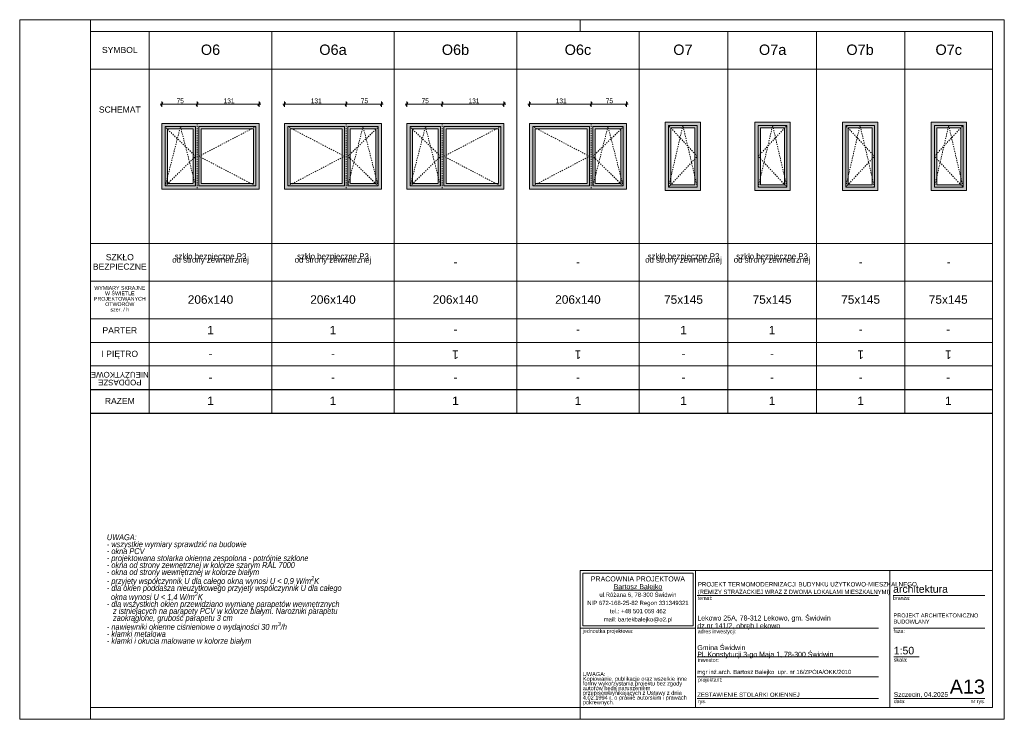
# Model space of a CAD drawing. Extents: x -35111 to 36054, y 5521 to 20371.
# Tile 1 of 6: x -35111 to -14211, y 5521 to 20371. Entities that reach past the tile are written whole.
import ezdxf

# ---------------------------------------------------------------- set-up
doc = ezdxf.new("R2010")
doc.units = 0
doc.header["$MEASUREMENT"] = 0
doc.linetypes.add('Hidden Line', pattern=[50, 25, -25])
for name, color, linetype, lineweight in [('Arch okna_Nr_Pióra__5', 7, 'Continuous', 13), ('Arch opisy okien_Nr_Pióra__1', 7, 'Continuous', 25), ('Arch opisy_Nr_Pióra__1', 7, 'Continuous', 25), ('Arch opisy_Nr_Pióra__21', 7, 'Continuous', 13), ('Arch opisy_Nr_Pióra__7', 7, 'Continuous', 13), ('ARCH TABELA_Nr_Pióra__1', 7, 'Continuous', 25), ('ARCH TABELA_Nr_Pióra__21', 7, 'Continuous', 13), ('ARCH TABELA_Nr_Pióra__7', 7, 'Continuous', 13), ('Arch wymiary_Nr_Pióra__5', 7, 'Continuous', 13), ('INWENT. OKNA_Nr_Pióra__21', 7, 'Continuous', 13)]:
    doc.layers.add(name, color=color, linetype=linetype, lineweight=lineweight)
doc.layers.add('Arch wymiary', color=7, linetype='Continuous')
doc.layers.add('arch wypelnienia_Nr_Pióra__2', color=7, linetype='Continuous', lineweight=13, true_color=0x7f7f7f)
doc.styles.add('GENERATED_STYLE_1', font='txt')
doc.styles.add('GENERATED_STYLE_10', font='txt')
doc.styles.add('GENERATED_STYLE_11', font='txt')
doc.styles.add('GENERATED_STYLE_2', font='arial.ttf')
doc.styles.add('GENERATED_STYLE_3', font='arial.ttf')
doc.styles.add('GENERATED_STYLE_4', font='arial.ttf')
doc.styles.add('GENERATED_STYLE_5', font='arial.ttf')
doc.styles.add('GENERATED_STYLE_6', font='arial.ttf')
doc.styles.add('GENERATED_STYLE_7', font='txt')
doc.dimstyles.new('GENERATED_STYLE__1', dxfattribs={"dimtxt": 100, "dimasz": 57, "dimexe": 0.18, "dimexo": 0, "dimgap": 0.09, "dimtad": 1, "dimtih": 1, "dimtoh": 1, "dimdec": 0, "dimlfac": 0.1, "dimzin": 0, "dimdsep": 46, "dimtxsty": 'GENERATED_STYLE_1', "dimblk": 'ARROWHEAD_2', "dimblk1": 'ARROWHEAD_2', "dimblk2": 'ARROWHEAD_2', "dimcen": 0.09, "dimclrd": 7, "dimclre": 7, "dimclrt": 7, "dimadec": 0, "dimazin": 0, "dimtfac": 1, "dimtdec": 4, "dimtmove": 0, "dimatfit": 3, "dimfxl": 0, "dimtolj": 1, "dimtzin": 0, "dimarcsym": 0})

# ---------------------------------------------------------------- blocks, each defined once
blk = doc.blocks.new('*D27')
at = {"layer": 'Arch wymiary_Nr_Pióra__5', "linetype": 'Continuous'}
for p, q in [((-32069, 18614), (-32113, 18539)), ((-32091, 18521), (-32091, 18633)), ((-31319, 18614), (-31363, 18539)), ((-31341, 18521), (-31341, 18633)), ((-32128, 18577), (-32091, 18577)), ((-32091, 18577), (-31341, 18577))]:
    blk.add_line(p, q, dxfattribs=at)
at = {"layer": 'Arch wymiary_Nr_Pióra__5', "char_height": 100, "attachment_point": 7, "style": 'GENERATED_STYLE_1'}
for s, insert in [('{75}', (-31780, 18597)), ('{131}', (-30782, 18597))]:
    blk.add_mtext(s, dxfattribs=dict(at, insert=insert))
blk = doc.blocks.new('ARROWHEAD_2')
at = {"color": 0, "linetype": 'Continuous', "lineweight": 0}
for p, q in [((0, 0), (-1, 0)), ((-0.38, -0.66), (0.38, 0.66))]:
    blk.add_line(p, q, dxfattribs=at)
blk = doc.blocks.new('*D28')
at = {"layer": 'Arch wymiary_Nr_Pióra__5', "linetype": 'Continuous'}
for p, q in [((-31319, 18614), (-31363, 18539)), ((-31341, 18521), (-31341, 18633)), ((-30053, 18539), (-30009, 18614)), ((-30031, 18521), (-30031, 18633)), ((-31341, 18577), (-30031, 18577)), ((-30031, 18577), (-29994, 18577))]:
    blk.add_line(p, q, dxfattribs=at)
at = {"layer": 'Arch wymiary_Nr_Pióra__5', "char_height": 100, "attachment_point": 7, "style": 'GENERATED_STYLE_1'}
for s, insert in [('{75}', (-31780, 18597)), ('{131}', (-30782, 18597))]:
    blk.add_mtext(s, dxfattribs=dict(at, insert=insert))
blk = doc.blocks.new('*D29')
at = {"layer": 'Arch wymiary_Nr_Pióra__5', "linetype": 'Continuous'}
for p, q in [((-28203, 18539), (-28159, 18614)), ((-28181, 18633), (-28181, 18521)), ((-27453, 18539), (-27409, 18614)), ((-27431, 18633), (-27431, 18521)), ((-27431, 18577), (-28181, 18577)), ((-27394, 18577), (-27431, 18577))]:
    blk.add_line(p, q, dxfattribs=at)
at = {"layer": 'Arch wymiary_Nr_Pióra__5', "char_height": 100, "attachment_point": 7, "style": 'GENERATED_STYLE_1'}
for s, insert in [('{131}', (-28932, 18597)), ('{75}', (-27870, 18597))]:
    blk.add_mtext(s, dxfattribs=dict(at, insert=insert))
blk = doc.blocks.new('*D30')
at = {"layer": 'Arch wymiary_Nr_Pióra__5', "linetype": 'Continuous'}
for p, q in [((-29469, 18614), (-29513, 18539)), ((-29491, 18633), (-29491, 18521)), ((-28203, 18539), (-28159, 18614)), ((-28181, 18633), (-28181, 18521)), ((-29491, 18577), (-29528, 18577)), ((-28181, 18577), (-29491, 18577))]:
    blk.add_line(p, q, dxfattribs=at)
at = {"layer": 'Arch wymiary_Nr_Pióra__5', "char_height": 100, "attachment_point": 7, "style": 'GENERATED_STYLE_1'}
for s, insert in [('{131}', (-28932, 18597)), ('{75}', (-27870, 18597))]:
    blk.add_mtext(s, dxfattribs=dict(at, insert=insert))
blk = doc.blocks.new('*D31')
at = {"layer": 'Arch wymiary_Nr_Pióra__5', "linetype": 'Continuous'}
for p, q in [((-26869, 18614), (-26913, 18539)), ((-26891, 18521), (-26891, 18633)), ((-26119, 18614), (-26163, 18539)), ((-26141, 18521), (-26141, 18633)), ((-26928, 18577), (-26891, 18577)), ((-26891, 18577), (-26141, 18577))]:
    blk.add_line(p, q, dxfattribs=at)
at = {"layer": 'Arch wymiary_Nr_Pióra__5', "char_height": 100, "attachment_point": 7, "style": 'GENERATED_STYLE_1'}
for s, insert in [('{75}', (-26580, 18597)), ('{131}', (-25582, 18597))]:
    blk.add_mtext(s, dxfattribs=dict(at, insert=insert))
blk = doc.blocks.new('*D32')
at = {"layer": 'Arch wymiary_Nr_Pióra__5', "linetype": 'Continuous'}
for p, q in [((-26119, 18614), (-26163, 18539)), ((-26141, 18521), (-26141, 18633)), ((-24853, 18539), (-24809, 18614)), ((-24831, 18521), (-24831, 18633)), ((-26141, 18577), (-24831, 18577)), ((-24831, 18577), (-24794, 18577))]:
    blk.add_line(p, q, dxfattribs=at)
at = {"layer": 'Arch wymiary_Nr_Pióra__5', "char_height": 100, "attachment_point": 7, "style": 'GENERATED_STYLE_1'}
for s, insert in [('{75}', (-26580, 18597)), ('{131}', (-25582, 18597))]:
    blk.add_mtext(s, dxfattribs=dict(at, insert=insert))
blk = doc.blocks.new('*D33')
at = {"layer": 'Arch wymiary_Nr_Pióra__5', "linetype": 'Continuous'}
for p, q in [((-23003, 18539), (-22959, 18614)), ((-22981, 18633), (-22981, 18521)), ((-22253, 18539), (-22209, 18614)), ((-22231, 18633), (-22231, 18521)), ((-22231, 18577), (-22981, 18577)), ((-22194, 18577), (-22231, 18577))]:
    blk.add_line(p, q, dxfattribs=at)
at = {"layer": 'Arch wymiary_Nr_Pióra__5', "char_height": 100, "attachment_point": 7, "style": 'GENERATED_STYLE_1'}
for s, insert in [('{131}', (-23732, 18597)), ('{75}', (-22670, 18597))]:
    blk.add_mtext(s, dxfattribs=dict(at, insert=insert))
blk = doc.blocks.new('*D34')
at = {"layer": 'Arch wymiary_Nr_Pióra__5', "linetype": 'Continuous'}
for p, q in [((-24269, 18614), (-24313, 18539)), ((-24291, 18633), (-24291, 18521)), ((-23003, 18539), (-22959, 18614)), ((-22981, 18633), (-22981, 18521)), ((-24291, 18577), (-24328, 18577)), ((-22981, 18577), (-24291, 18577))]:
    blk.add_line(p, q, dxfattribs=at)
at = {"layer": 'Arch wymiary_Nr_Pióra__5', "char_height": 100, "attachment_point": 7, "style": 'GENERATED_STYLE_1'}
for s, insert in [('{131}', (-23732, 18597)), ('{75}', (-22670, 18597))]:
    blk.add_mtext(s, dxfattribs=dict(at, insert=insert))

msp = doc.modelspace()

# ---------------------------------------------------------------- hatches: boundary and pattern name
at = {"layer": 'arch wypelnienia_Nr_Pióra__2', "linetype": 'Continuous'}
h = msp.add_hatch(color=256, dxfattribs=at)
h.paths.add_polyline_path([(-21408, 16745.6), (-20658, 16745.6), (-20658, 18195.6), (-21408, 18195.6)], flags=0)
h.paths.add_polyline_path([(-21288, 18075.6), (-20778, 18075.6), (-20778, 16865.6), (-21288, 16865.6)], flags=0)
h = msp.add_hatch(color=256, dxfattribs=at)
h.paths.add_polyline_path([(-18753.8, 16745.6), (-19503.8, 16745.6), (-19503.8, 18195.6), (-18753.8, 18195.6)], flags=0)
h.paths.add_polyline_path([(-18873.8, 18075.6), (-19383.8, 18075.6), (-19383.8, 16865.6), (-18873.8, 16865.6)], flags=0)
h = msp.add_hatch(color=256, dxfattribs=at)
h.paths.add_polyline_path([(-17648, 16745.6), (-16898, 16745.6), (-16898, 18195.6), (-17648, 18195.6)], flags=0)
h.paths.add_polyline_path([(-17528, 18075.6), (-17018, 18075.6), (-17018, 16865.6), (-17528, 16865.6)], flags=0)
h = msp.add_hatch(color=256, dxfattribs=at)
h.paths.add_polyline_path([(-15015.9, 16745.6), (-15765.9, 16745.6), (-15765.9, 18195.6), (-15015.9, 18195.6)], flags=0)
h.paths.add_polyline_path([(-15135.9, 18075.6), (-15645.9, 18075.6), (-15645.9, 16865.6), (-15135.9, 16865.6)], flags=0)
h = msp.add_hatch(color=256, dxfattribs=at)
h.paths.add_polyline_path([(-32090.9, 16770.6), (-30030.9, 16770.6), (-30030.9, 18170.6), (-32090.9, 18170.6)], flags=0)
h.paths.add_polyline_path([(-31255.9, 18050.6), (-30150.9, 18050.6), (-30150.9, 16890.6), (-31255.9, 16890.6)], flags=0)
h.paths.add_polyline_path([(-31425.9, 16890.6), (-31435.9, 16890.6), (-31970.9, 16890.6), (-31970.9, 18050.6), (-31425.9, 18050.6)], flags=0)
h = msp.add_hatch(color=256, dxfattribs=at)
h.paths.add_polyline_path([(-27430.9, 16770.6), (-29490.9, 16770.6), (-29490.9, 18170.6), (-27430.9, 18170.6)], flags=0)
h.paths.add_polyline_path([(-28265.9, 18050.6), (-29370.9, 18050.6), (-29370.9, 16890.6), (-28265.9, 16890.6)], flags=0)
h.paths.add_polyline_path([(-28095.9, 16890.6), (-28085.9, 16890.6), (-27550.9, 16890.6), (-27550.9, 18050.6), (-28095.9, 18050.6)], flags=0)
h = msp.add_hatch(color=256, dxfattribs=at)
h.paths.add_polyline_path([(-26890.9, 16770.6), (-24830.9, 16770.6), (-24830.9, 18170.6), (-26890.9, 18170.6)], flags=0)
h.paths.add_polyline_path([(-26055.9, 18050.6), (-24950.9, 18050.6), (-24950.9, 16890.6), (-26055.9, 16890.6)], flags=0)
h.paths.add_polyline_path([(-26225.9, 16890.6), (-26235.9, 16890.6), (-26770.9, 16890.6), (-26770.9, 18050.6), (-26225.9, 18050.6)], flags=0)
h = msp.add_hatch(color=256, dxfattribs=at)
h.paths.add_polyline_path([(-22230.9, 16770.6), (-24290.9, 16770.6), (-24290.9, 18170.6), (-22230.9, 18170.6)], flags=0)
h.paths.add_polyline_path([(-23065.9, 18050.6), (-24170.9, 18050.6), (-24170.9, 16890.6), (-23065.9, 16890.6)], flags=0)
h.paths.add_polyline_path([(-22895.9, 16890.6), (-22885.9, 16890.6), (-22350.9, 16890.6), (-22350.9, 18050.6), (-22895.9, 18050.6)], flags=0)

# ---------------------------------------------------------------- linework, layer by layer
at = {"layer": 'Arch okna_Nr_Pióra__5', "linetype": 'Hidden Line'}
for p, q in [((-32020.9, 16840.6), (-31698.4, 18100.6)), ((-31375.9, 17470.6), (-32020.9, 18090.6)), ((-31698.4, 18100.6), (-31375.9, 16840.6)), ((-31340.9, 18170.6), (-31340.9, 16770.6)), ((-31305.9, 17470.6), (-30100.9, 18100.6)), ((-28215.9, 17470.6), (-29420.9, 18100.6)), ((-28180.9, 18170.6), (-28180.9, 16770.6)), ((-27823.4, 18100.6), (-28145.9, 16840.6)), ((-28145.9, 17470.6), (-27500.9, 18090.6)), ((-27500.9, 16840.6), (-27823.4, 18100.6)), ((-26820.9, 16840.6), (-26498.4, 18100.6)), ((-26175.9, 17470.6), (-26820.9, 18090.6)), ((-26498.4, 18100.6), (-26175.9, 16840.6)), ((-26140.9, 18170.6), (-26140.9, 16770.6)), ((-26105.9, 17470.6), (-24900.9, 18100.6)), ((-23015.9, 17470.6), (-24220.9, 18100.6)), ((-22980.9, 18170.6), (-22980.9, 16770.6)), ((-22623.4, 18100.6), (-22945.9, 16840.6)), ((-22945.9, 17470.6), (-22300.9, 18090.6)), ((-22300.9, 16840.6), (-22623.4, 18100.6)), ((-20728, 17470.6), (-21338, 18125.6)), ((-21033, 18125.6), (-21338, 16815.6)), ((-20728, 16815.6), (-21033, 18125.6)), ((-19433.8, 17470.6), (-18823.8, 18125.6)), ((-19433.8, 16815.6), (-19128.8, 18125.6)), ((-19128.8, 18125.6), (-18823.8, 16815.6)), ((-16968, 17470.6), (-17578, 18125.6)), ((-17273, 18125.6), (-17578, 16815.6)), ((-16968, 16815.6), (-17273, 18125.6)), ((-15695.9, 17470.6), (-15085.9, 18125.6)), ((-15695.9, 16815.6), (-15390.9, 18125.6)), ((-15390.9, 18125.6), (-15085.9, 16815.6)), ((-32020.9, 16840.6), (-31375.9, 17470.6)), ((-30100.9, 16840.6), (-31305.9, 17470.6)), ((-29420.9, 16840.6), (-28215.9, 17470.6)), ((-27500.9, 16840.6), (-28145.9, 17470.6)), ((-26820.9, 16840.6), (-26175.9, 17470.6)), ((-24900.9, 16840.6), (-26105.9, 17470.6)), ((-24220.9, 16840.6), (-23015.9, 17470.6)), ((-22300.9, 16840.6), (-22945.9, 17470.6)), ((-21338, 16815.6), (-20728, 17470.6)), ((-18823.8, 16815.6), (-19433.8, 17470.6)), ((-17578, 16815.6), (-16968, 17470.6)), ((-15085.9, 16815.6), (-15695.9, 17470.6))]:
    msp.add_line(p, q, dxfattribs=at)
at = {"layer": 'Arch opisy_Nr_Pióra__1', "linetype": 'Continuous'}
for p, q in [((-33610.9, 12520.6), (-14460.9, 12520.6)), ((-33610.9, 12020.6), (-14460.9, 12020.6))]:
    msp.add_line(p, q, dxfattribs=at)
at = {"layer": 'Arch opisy_Nr_Pióra__21', "linetype": 'Continuous'}
for p, q in [((-33610.9, 20120.6), (-14460.9, 20120.6)), ((-32360.9, 20120.6), (-32360.9, 12020.6)), ((-29760.9, 20120.6), (-29760.9, 12020.6)), ((-27160.9, 20120.6), (-27160.9, 12020.6)), ((-24560.9, 20120.6), (-24560.9, 12020.6)), ((-21960.9, 20120.6), (-21960.9, 12020.6)), ((-20080.9, 20120.6), (-20080.9, 12020.6)), ((-18200.9, 20120.6), (-18200.9, 12020.6)), ((-16320.9, 20120.6), (-16320.9, 12020.6)), ((-14460.9, 5770.6), (-14460.9, 20120.6)), ((-33610.9, 19320.6), (-14460.9, 19320.6)), ((-33610.9, 15620.6), (-14460.9, 15620.6)), ((-33610.9, 14820.6), (-14460.9, 14820.6)), ((-33610.9, 14020.6), (-14460.9, 14020.6)), ((-33610.9, 14020.6), (-14460.9, 14020.6)), ((-33610.9, 13520.6), (-14460.9, 13520.6)), ((-33610.9, 13020.6), (-14460.9, 13020.6)), ((-33610.9, 12520.6), (-14460.9, 12520.6)), ((-14460.9, 5770.6), (-33610.9, 5770.6))]:
    msp.add_line(p, q, dxfattribs=at)
at = {"layer": 'ARCH TABELA_Nr_Pióra__21', "linetype": 'Continuous'}
for p, q in [((-35110.9, 5520.6), (-35110.9, 20370.6)), ((-35110.9, 20370.6), (-14210.9, 20370.6)), ((-33610.9, 20120.6), (-33610.9, 20370.6)), ((-23210.9, 20120.6), (-23210.9, 20370.6)), ((-23210.9, 20120.6), (-23210.9, 20370.6)), ((-23210.9, 20120.6), (-23210.9, 20370.6)), ((-14210.9, 20370.6), (-14210.9, 5520.6)), ((-33610.9, 20120.6), (-33610.9, 5770.6)), ((-23210.9, 8676.2), (-14460.9, 8676.2)), ((-23210.9, 5770.6), (-23210.9, 8676.2)), ((-23210.9, 7452.8), (-23210.9, 8676.2)), ((-23210.9, 8676.2), (-20764.1, 8676.2)), ((-23157.7, 8623), (-20817.3, 8623)), ((-23157.7, 7506), (-23157.7, 8623)), ((-20817.3, 7506), (-20817.3, 8623)), ((-20764.1, 8676.2), (-20764.1, 5770.6)), ((-20764.1, 7452.8), (-20764.1, 8676.2)), ((-16641.8, 8676.2), (-16641.8, 5770.6)), ((-14460.9, 8676.2), (-14460.9, 5770.6)), ((-20764.1, 5770.6), (-20764.1, 8476.2)), ((-20728, 8151.6), (-16878.1, 8151.6)), ((-16572.1, 8151.6), (-14622.4, 8151.6)), ((-23210.9, 7452.8), (-20764.1, 7452.8)), ((-23157.7, 7506), (-20817.3, 7506)), ((-20728, 7452.8), (-16878.1, 7452.8)), ((-16563.4, 7452.8), (-14622.4, 7452.8)), ((-20728, 6845), (-16878.1, 6845)), ((-16557.5, 6845), (-16017.7, 6845)), ((-20728, 6419.6), (-16878.1, 6419.6)), ((-20728, 5961.8), (-16878.1, 5961.8)), ((-16557.5, 5961.8), (-15416.6, 5961.8)), ((-15440.7, 5961.8), (-14622.4, 5961.8)), ((-33610.9, 5520.6), (-33610.9, 5770.6)), ((-23210.9, 5770.6), (-20764.1, 5770.6)), ((-23210.9, 5520.6), (-23210.9, 5770.6)), ((-23210.9, 5520.6), (-23210.9, 5770.6)), ((-23210.9, 5520.6), (-23210.9, 5770.6)), ((-14460.9, 5770.6), (-20764.1, 5770.6)), ((-14210.9, 5520.6), (-35110.9, 5520.6))]:
    msp.add_line(p, q, dxfattribs=at)
at = {"layer": 'INWENT. OKNA_Nr_Pióra__21', "linetype": 'Continuous'}
for p, q in [((-20658, 18195.6), (-21408, 18195.6)), ((-21408, 18195.6), (-21408, 16745.6)), ((-20658, 16745.6), (-20658, 18195.6)), ((-19503.8, 16745.6), (-19503.8, 18195.6)), ((-19503.8, 18195.6), (-18753.8, 18195.6)), ((-18753.8, 18195.6), (-18753.8, 16745.6)), ((-16898, 18195.6), (-17648, 18195.6)), ((-17648, 18195.6), (-17648, 16745.6)), ((-16898, 16745.6), (-16898, 18195.6)), ((-15765.9, 16745.6), (-15765.9, 18195.6)), ((-15765.9, 18195.6), (-15015.9, 18195.6)), ((-15015.9, 18195.6), (-15015.9, 16745.6)), ((-30030.9, 18170.6), (-32090.9, 18170.6)), ((-32090.9, 18170.6), (-32090.9, 16770.6)), ((-32020.9, 16840.6), (-32020.9, 18100.6)), ((-31375.9, 18100.6), (-32020.9, 18100.6)), ((-31970.9, 16890.6), (-31970.9, 18050.6)), ((-31425.9, 18050.6), (-31970.9, 18050.6)), ((-31425.9, 16890.6), (-31425.9, 18050.6)), ((-31375.9, 16840.6), (-31375.9, 18100.6)), ((-30100.9, 18100.6), (-31305.9, 18100.6)), ((-31305.9, 16840.6), (-31305.9, 18100.6)), ((-31255.9, 16890.6), (-31255.9, 18050.6)), ((-30150.9, 18050.6), (-31255.9, 18050.6)), ((-30150.9, 16890.6), (-30150.9, 18050.6)), ((-30100.9, 16840.6), (-30100.9, 18100.6)), ((-30030.9, 16770.6), (-30030.9, 18170.6)), ((-29490.9, 16770.6), (-29490.9, 18170.6)), ((-29490.9, 18170.6), (-27430.9, 18170.6)), ((-29420.9, 16840.6), (-29420.9, 18100.6)), ((-29420.9, 18100.6), (-28215.9, 18100.6)), ((-29370.9, 16890.6), (-29370.9, 18050.6)), ((-29370.9, 18050.6), (-28265.9, 18050.6)), ((-28265.9, 16890.6), (-28265.9, 18050.6)), ((-28215.9, 16840.6), (-28215.9, 18100.6)), ((-28145.9, 18100.6), (-27500.9, 18100.6)), ((-28145.9, 16840.6), (-28145.9, 18100.6)), ((-28095.9, 16890.6), (-28095.9, 18050.6)), ((-28095.9, 18050.6), (-27550.9, 18050.6)), ((-27550.9, 16890.6), (-27550.9, 18050.6)), ((-27500.9, 16840.6), (-27500.9, 18100.6)), ((-27430.9, 18170.6), (-27430.9, 16770.6)), ((-24830.9, 18170.6), (-26890.9, 18170.6)), ((-26890.9, 18170.6), (-26890.9, 16770.6)), ((-26820.9, 16840.6), (-26820.9, 18100.6)), ((-26175.9, 18100.6), (-26820.9, 18100.6)), ((-26770.9, 16890.6), (-26770.9, 18050.6)), ((-26225.9, 18050.6), (-26770.9, 18050.6)), ((-26225.9, 16890.6), (-26225.9, 18050.6)), ((-26175.9, 16840.6), (-26175.9, 18100.6)), ((-26105.9, 16840.6), (-26105.9, 18100.6)), ((-24900.9, 18100.6), (-26105.9, 18100.6)), ((-26055.9, 16890.6), (-26055.9, 18050.6)), ((-24950.9, 18050.6), (-26055.9, 18050.6)), ((-24950.9, 16890.6), (-24950.9, 18050.6)), ((-24900.9, 16840.6), (-24900.9, 18100.6)), ((-24830.9, 16770.6), (-24830.9, 18170.6)), ((-24290.9, 16770.6), (-24290.9, 18170.6)), ((-24290.9, 18170.6), (-22230.9, 18170.6)), ((-24220.9, 16840.6), (-24220.9, 18100.6)), ((-24220.9, 18100.6), (-23015.9, 18100.6)), ((-24170.9, 16890.6), (-24170.9, 18050.6)), ((-24170.9, 18050.6), (-23065.9, 18050.6)), ((-23065.9, 16890.6), (-23065.9, 18050.6)), ((-23015.9, 16840.6), (-23015.9, 18100.6)), ((-22945.9, 18100.6), (-22300.9, 18100.6)), ((-22945.9, 16840.6), (-22945.9, 18100.6)), ((-22895.9, 16890.6), (-22895.9, 18050.6)), ((-22895.9, 18050.6), (-22350.9, 18050.6)), ((-22350.9, 16890.6), (-22350.9, 18050.6)), ((-22300.9, 16840.6), (-22300.9, 18100.6)), ((-22230.9, 18170.6), (-22230.9, 16770.6)), ((-20728, 18125.6), (-21338, 18125.6)), ((-21338, 16815.6), (-21338, 18125.6)), ((-20778, 18075.6), (-21288, 18075.6)), ((-21288, 16865.6), (-21288, 18075.6)), ((-20778, 16865.6), (-20778, 18075.6)), ((-20728, 16815.6), (-20728, 18125.6)), ((-19433.8, 18125.6), (-18823.8, 18125.6)), ((-19433.8, 16815.6), (-19433.8, 18125.6)), ((-19383.8, 16865.6), (-19383.8, 18075.6)), ((-19383.8, 18075.6), (-18873.8, 18075.6)), ((-18873.8, 16865.6), (-18873.8, 18075.6)), ((-18823.8, 16815.6), (-18823.8, 18125.6)), ((-17578, 16815.6), (-17578, 18125.6)), ((-16968, 18125.6), (-17578, 18125.6)), ((-17528, 16865.6), (-17528, 18075.6)), ((-17018, 18075.6), (-17528, 18075.6)), ((-17018, 16865.6), (-17018, 18075.6)), ((-16968, 16815.6), (-16968, 18125.6)), ((-15695.9, 18125.6), (-15085.9, 18125.6)), ((-15695.9, 16815.6), (-15695.9, 18125.6)), ((-15645.9, 16865.6), (-15645.9, 18075.6)), ((-15645.9, 18075.6), (-15135.9, 18075.6)), ((-15135.9, 16865.6), (-15135.9, 18075.6)), ((-15085.9, 16815.6), (-15085.9, 18125.6)), ((-32090.9, 16770.6), (-30030.9, 16770.6)), ((-31375.9, 16840.6), (-32020.9, 16840.6)), ((-31435.9, 16890.6), (-31970.9, 16890.6)), ((-30100.9, 16840.6), (-31305.9, 16840.6)), ((-30150.9, 16890.6), (-31255.9, 16890.6)), ((-27430.9, 16770.6), (-29490.9, 16770.6)), ((-29420.9, 16840.6), (-28215.9, 16840.6)), ((-29370.9, 16890.6), (-28265.9, 16890.6)), ((-28145.9, 16840.6), (-27500.9, 16840.6)), ((-28085.9, 16890.6), (-27550.9, 16890.6)), ((-26890.9, 16770.6), (-24830.9, 16770.6)), ((-26175.9, 16840.6), (-26820.9, 16840.6)), ((-26235.9, 16890.6), (-26770.9, 16890.6)), ((-24900.9, 16840.6), (-26105.9, 16840.6)), ((-24950.9, 16890.6), (-26055.9, 16890.6)), ((-22230.9, 16770.6), (-24290.9, 16770.6)), ((-24220.9, 16840.6), (-23015.9, 16840.6)), ((-24170.9, 16890.6), (-23065.9, 16890.6)), ((-22945.9, 16840.6), (-22300.9, 16840.6)), ((-22885.9, 16890.6), (-22350.9, 16890.6)), ((-21408, 16745.6), (-20658, 16745.6)), ((-20728, 16815.6), (-21338, 16815.6)), ((-20778, 16865.6), (-21288, 16865.6)), ((-18753.8, 16745.6), (-19503.8, 16745.6)), ((-19433.8, 16815.6), (-18823.8, 16815.6)), ((-19383.8, 16865.6), (-18873.8, 16865.6)), ((-17648, 16745.6), (-16898, 16745.6)), ((-16968, 16815.6), (-17578, 16815.6)), ((-17018, 16865.6), (-17528, 16865.6)), ((-15015.9, 16745.6), (-15765.9, 16745.6)), ((-15695.9, 16815.6), (-15085.9, 16815.6)), ((-15645.9, 16865.6), (-15135.9, 16865.6))]:
    msp.add_line(p, q, dxfattribs=at)

# ---------------------------------------------------------------- texts
at = {"layer": 'Arch opisy okien_Nr_Pióra__1', "linetype": 'Continuous', "attachment_point": 2}
for s, insert, char_height, style in [('{O6b}', (-25860.9, 19843.2), 220, 'GENERATED_STYLE_2'), ('{O7b}', (-17273, 19843.2), 220, 'GENERATED_STYLE_2'), ('{SYMBOL}', (-32985.9, 19793.1), 130, 'GENERATED_STYLE_3'), ('{O6}', (-31060.9, 19843.2), 220, 'GENERATED_STYLE_2'), ('{O6a}', (-28460.9, 19843.2), 220, 'GENERATED_STYLE_2'), ('{O6c}', (-23260.9, 19843.2), 220, 'GENERATED_STYLE_2'), ('{O7}', (-21033, 19843.2), 220, 'GENERATED_STYLE_2'), ('{O7a}', (-19128.8, 19843.2), 220, 'GENERATED_STYLE_2'), ('{O7c}', (-15390.9, 19843.2), 220, 'GENERATED_STYLE_2'), ('{SCHEMAT}', (-32985.9, 18528.1), 130, 'GENERATED_STYLE_3'), ('{-}', (-25860.9, 15320.9), 180, 'GENERATED_STYLE_3'), ('{-}', (-23260.9, 15320.9), 180, 'GENERATED_STYLE_3'), ('{-}', (-17260.9, 15320.9), 180, 'GENERATED_STYLE_3'), ('{-}', (-15390.9, 15320.9), 180, 'GENERATED_STYLE_3'), ('{206x140}', (-31060.9, 14520.9), 180, 'GENERATED_STYLE_3'), ('{206x140}', (-28460.9, 14520.9), 180, 'GENERATED_STYLE_3'), ('{206x140}', (-25860.9, 14520.9), 180, 'GENERATED_STYLE_3'), ('{206x140}', (-23260.9, 14520.9), 180, 'GENERATED_STYLE_3'), ('{75x145}', (-21020.9, 14520.9), 180, 'GENERATED_STYLE_3'), ('{75x145}', (-19140.9, 14520.9), 180, 'GENERATED_STYLE_3'), ('{75x145}', (-17260.9, 14520.9), 180, 'GENERATED_STYLE_3'), ('{75x145}', (-15400.9, 14520.9), 180, 'GENERATED_STYLE_3'), ('{PARTER}', (-32985.9, 13843.1), 130, 'GENERATED_STYLE_3'), ('{1}', (-31060.9, 13870.9), 180, 'GENERATED_STYLE_3'), ('{1}', (-28460.9, 13870.9), 180, 'GENERATED_STYLE_3'), ('{1}', (-21020.9, 13870.9), 180, 'GENERATED_STYLE_3'), ('{1}', (-19140.9, 13870.9), 180, 'GENERATED_STYLE_3'), ('{I PIĘTRO}', (-32985.9, 13343.1), 130, 'GENERATED_STYLE_3'), ('{-}', (-31060.9, 13370.9), 180, 'GENERATED_STYLE_3'), ('{-}', (-28460.9, 13370.9), 180, 'GENERATED_STYLE_3'), ('{-}', (-21020.9, 13370.9), 180, 'GENERATED_STYLE_3'), ('{-}', (-19140.9, 13370.9), 180, 'GENERATED_STYLE_3'), ('{-}', (-31060.9, 12870.9), 180, 'GENERATED_STYLE_3'), ('{-}', (-28460.9, 12870.9), 180, 'GENERATED_STYLE_3'), ('{-}', (-25860.9, 12870.9), 180, 'GENERATED_STYLE_3'), ('{-}', (-23260.9, 12870.9), 180, 'GENERATED_STYLE_3'), ('{-}', (-21020.9, 12870.9), 180, 'GENERATED_STYLE_3'), ('{-}', (-19140.9, 12870.9), 180, 'GENERATED_STYLE_3'), ('{-}', (-17260.9, 12870.9), 180, 'GENERATED_STYLE_3'), ('{-}', (-15400.9, 12870.9), 180, 'GENERATED_STYLE_3'), ('{RAZEM}', (-32985.9, 12343.1), 130, 'GENERATED_STYLE_2'), ('{1}', (-31060.9, 12370.9), 180, 'GENERATED_STYLE_2'), ('{1}', (-28460.9, 12370.9), 180, 'GENERATED_STYLE_2'), ('{1}', (-25860.9, 12370.9), 180, 'GENERATED_STYLE_2'), ('{1}', (-23260.9, 12370.9), 180, 'GENERATED_STYLE_2'), ('{1}', (-21020.9, 12370.9), 180, 'GENERATED_STYLE_2'), ('{1}', (-19140.9, 12370.9), 180, 'GENERATED_STYLE_2'), ('{1}', (-17260.9, 12370.9), 180, 'GENERATED_STYLE_2'), ('{1}', (-15400.9, 12370.9), 180, 'GENERATED_STYLE_2')]:
    msp.add_mtext(s, dxfattribs=dict(at, insert=insert, char_height=char_height, style=style))
for s, insert, char_height, width, line_spacing_factor, style in [('{SZKŁO\\PBEZPIECZNE}', (-32985.9, 15395.2), 130, 2104.478, 0.923713, 'GENERATED_STYLE_3'), ('{szkło bezpieczne P3 \\Pod strony zewnetrznej}', (-31060.9, 15411.7), 125, 1731.908, 0.358987, 'GENERATED_STYLE_10'), ('{szkło bezpieczne P3 \\Pod strony zewnetrznej}', (-28460.9, 15411.7), 125, 1731.908, 0.358987, 'GENERATED_STYLE_10'), ('{szkło bezpieczne P3 \\Pod strony zewnetrznej}', (-21020.9, 15411.7), 125, 1731.908, 0.358987, 'GENERATED_STYLE_10'), ('{szkło bezpieczne P3 \\Pod strony zewnetrznej}', (-19140.9, 15411.7), 125, 1731.908, 0.358987, 'GENERATED_STYLE_10'), ('{WYMIARY SKRAJNE\\PW ŚWIETLE \\PPROJEKTOWANYCH \\POTWORÓW\\Pszer. / h}', (-32985.9, 14716.6), 80, 2104.478, 0.860443, 'GENERATED_STYLE_2')]:
    msp.add_mtext(s, dxfattribs=dict(at, insert=insert, char_height=char_height, width=width, line_spacing_factor=line_spacing_factor, style=style))
at = {"layer": 'Arch opisy okien_Nr_Pióra__1', "linetype": 'Continuous', "char_height": 180, "attachment_point": 2, "rotation": 180, "style": 'GENERATED_STYLE_3'}
for s, insert in [('{-}', (-25860.9, 13670.3)), ('{-}', (-23260.9, 13670.3)), ('{-}', (-17260.9, 13670.3)), ('{-}', (-15400.9, 13670.3)), ('{1}', (-25860.9, 13170.3)), ('{1}', (-23260.9, 13170.3)), ('{1}', (-17260.9, 13170.3)), ('{1}', (-15400.9, 13170.3))]:
    msp.add_mtext(s, dxfattribs=dict(at, insert=insert))
at = {"layer": 'Arch opisy okien_Nr_Pióra__1', "linetype": 'Continuous', "insert": (-32985.9, 12609.5), "char_height": 120, "width": 1740.019, "attachment_point": 2, "rotation": 180, "line_spacing_factor": 0.827848, "style": 'GENERATED_STYLE_3'}
msp.add_mtext('{PODDASZE\\PNIEUŻYTKOWE}', dxfattribs=at)
at = {"layer": 'Arch opisy_Nr_Pióra__7', "linetype": 'Continuous', "insert": (-33260.9, 9448.3), "char_height": 125, "width": 5051.218, "attachment_point": 1, "line_spacing_factor": 0.709511, "style": 'GENERATED_STYLE_7'}
msp.add_mtext('\\A1;{\\fArial Narrow Europa Środkowa|b0|i1|c0|p34;UWAGA:\\P- wszystkie wymiary sprawdzić na budowie\\P- okna PCV\\P- projektowana stolarka okienna zespolona - potrójnie szklone\\P- okna od strony zewnętrznej w kolorze szarym RAL 7000\\P- okna od strony wewnętrznej w kolorze białym\\P- przyjety współczynnik U dla całego okna wynosi U\\fArial Narrow Europa Środkowa|b0|i0|c0|p34; < \\fArial Narrow Europa Środkowa|b0|i1|c0|p34;0,9 W/m\\A1{\\H0.7x;\\S2^  ;}K\\P- dla okien poddasza nieużytkowego przyjety współczynnik U dla całego  \\P  okna wynosi U\\fArial Narrow Europa Środkowa|b0|i0|c0|p34; < \\fArial Narrow Europa Środkowa|b0|i1|c0|p34;1,4 W/m\\A1{\\H0.7x;\\S2^  ;}K\\P- dla wszystkich okien przewidziano wymianę parapetów wewnętrznych \\P   z istniejących na parapety PCV w kolorze białym. Narożniki parapetu \\P   zaokrąglone, grubość parapetu 3 cm\\P- nawiewniki okienne ciśnieniowe o wydajności 30 m\\A1{\\H0.7x;\\S3^  ;}/h \\P- klamki metalowa\\P- klamki i okucia malowane w kolorze białym}', dxfattribs=at)
at = {"layer": 'ARCH TABELA_Nr_Pióra__1', "linetype": 'Continuous'}
for s, insert, char_height, attachment_point, line_spacing_factor, style in [('{\\pt11271.9;PROJEKT TERMOMODERNIZACJI BUDYNKU UŻYTKOWO-MIESZKALNEGO\\P\\pt11271.9;\\H0.947368x;(REMIZY STRAŻACKIEJ WRAZ Z DWOMA LOKALAMI MIESZKALNYMI)}', (-20717.3, 8154), 95, 7, 1.033421, 'GENERATED_STYLE_11'), ('{Lekowo 25A, 78-312 Lekowo, gm. Świdwin\\Pdz.nr 141/2, obręb Lekowo}', (-20728, 7422.2), 106.383, 7, 0.918867, 'GENERATED_STYLE_4'), ('{PROJEKT ARCHITEKTONICZNO\\PBUDOWLANY}', (-16563.4, 7767.8), 85, 1, 0.923713, 'GENERATED_STYLE_4'), ('{Gmina Świdwin\\PPl. Konstytucji 3-go Maja 1, 78-300 Świdwin}', (-20728, 6814.4), 106.383, 7, 0.807442, 'GENERATED_STYLE_4'), ('{\\PZESTAWIENIE STOLARKI OKIENNEJ}', (-20728, 6244.7), 90, 1, 1.043016, 'GENERATED_STYLE_5')]:
    msp.add_mtext(s, dxfattribs=dict(at, insert=insert, char_height=char_height, attachment_point=attachment_point, line_spacing_factor=line_spacing_factor, style=style))
at = {"layer": 'ARCH TABELA_Nr_Pióra__7', "linetype": 'Continuous', "insert": (-21987.5, 8553.8), "char_height": 106.383, "attachment_point": 2, "line_spacing_factor": 0.926719, "style": 'GENERATED_STYLE_6'}
msp.add_mtext('{PRACOWNIA PROJEKTOWA\\P\\LBartosz Balejko}', dxfattribs=at)
at = {"layer": 'ARCH TABELA_Nr_Pióra__7', "linetype": 'Continuous', "style": 'GENERATED_STYLE_4'}
for s, insert, char_height, attachment_point in [('{architektura}', (-16572.1, 8365.9), 159.58, 1), ('{temat:}', (-20717.3, 8133.4), 79.79, 1), ('{branża:}', (-16572.1, 8133.4), 79.79, 1), ('{jednostka projektowa:}', (-23157.7, 7434.6), 79.79, 1), ('{adres inwestycji:}', (-20717.3, 7426), 79.79, 1), ('{faza:}', (-16563.4, 7434.6), 79.79, 1), ('{1:50}', (-16557.5, 7059.3), 159.58, 1), ('{inwestor:}', (-20717.3, 6818.2), 79.79, 1), ('{skala:}', (-16557.5, 6826.8), 79.79, 1), ('{mgr inż.arch. Bartosz Balejko  upr. nr 16/ZPOIA/OKK/2010}', (-20728, 6570.5), 90, 1), ('{projektant:}', (-20715.1, 6401.3), 79.79, 1), ('{A13}', (-14622.4, 6364.7), 300, 3), ('{Szczecin, 04.2025}', (-16557.5, 6097.5), 101.064, 1), ('{rys.}', (-20715.1, 5943.6), 79.79, 1), ('{data:}', (-16557.5, 5943.6), 79.79, 1), ('{nr rys.}', (-14926.4, 5943.6), 79.79, 1)]:
    msp.add_mtext(s, dxfattribs=dict(at, insert=insert, char_height=char_height, attachment_point=attachment_point))
for s, insert, char_height, width, attachment_point, line_spacing_factor in [('{ul.Różana 6, 78-300 Świdwin\\PNIP 672-168-25-82 Regon 331349321\\Ptel.: +48 501 059 462\\Pmail: bartekbalejko@o2.pl}', (-21987.5, 8210.6), 90.426, 2340.426, 2, 1.156383), ('{UWAGA:\\PKopiowanie, publikacje oraz wszelkie inne formy wykorzystania projektu bez zgody autorów będą naruszeniem przepisówwynikających z Ustawy z dnia 4.02.1994 r. o prawie autorskim i prawach pokrewnych.}', (-23157.7, 6523.2), 85.1064, 2241.704, 1, 0.703415)]:
    msp.add_mtext(s, dxfattribs=dict(at, insert=insert, char_height=char_height, width=width, attachment_point=attachment_point, line_spacing_factor=line_spacing_factor))

# ---------------------------------------------------------------- dimensions: what is measured, and where the dimension line sits
at = {"layer": 'Arch wymiary', "linetype": 'Continuous'}
for base, p1, p2, picture, middle in [((-32090.9, 18576.8), (-32090.9, 18170.6), (-31340.9, 18170.6), '*D27', (-31704, 18646.8)), ((-32090.9, 18576.8), (-31340.9, 18170.6), (-30030.9, 18170.6), '*D28', (-30668.1, 18646.8)), ((-26890.9, 18576.8), (-26890.9, 18170.6), (-26140.9, 18170.6), '*D31', (-26504, 18646.8)), ((-26890.9, 18576.8), (-26140.9, 18170.6), (-24830.9, 18170.6), '*D32', (-25468.1, 18646.8))]:
    dim = msp.add_linear_dim(base=base, p1=p1, p2=p2, dimstyle='GENERATED_STYLE__1', dxfattribs=at)
    dim.commit()
    dim.dimension.update_dxf_attribs({"geometry": picture, "text_midpoint": middle})
for base, p1, p2, picture, middle in [((-27430.9, 18576.8), (-28180.9, 18170.6), (-29490.9, 18170.6), '*D30', (-28818.1, 18646.8)), ((-27430.9, 18576.8), (-27430.9, 18170.6), (-28180.9, 18170.6), '*D29', (-27794, 18646.8)), ((-22230.9, 18576.8), (-22980.9, 18170.6), (-24290.9, 18170.6), '*D34', (-23618.1, 18646.8)), ((-22230.9, 18576.8), (-22230.9, 18170.6), (-22980.9, 18170.6), '*D33', (-22594, 18646.8))]:
    dim = msp.add_linear_dim(base=base, p1=p1, p2=p2, angle=180, dimstyle='GENERATED_STYLE__1', dxfattribs=at)
    dim.commit()
    dim.dimension.update_dxf_attribs({"geometry": picture, "text_midpoint": middle})

doc.saveas('drawing.dxf')
